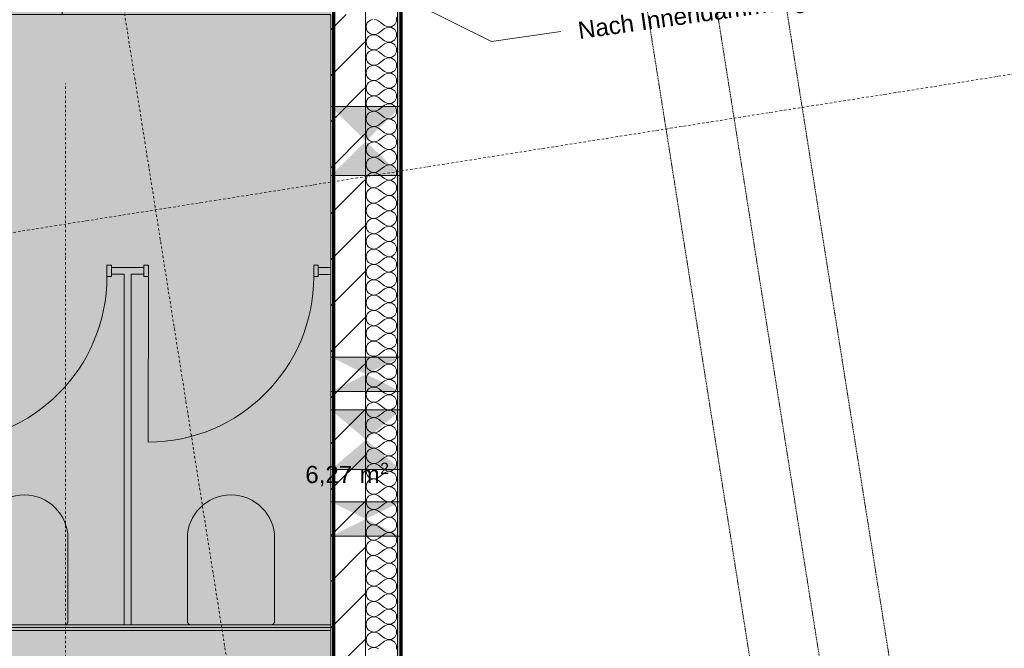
# Model space of a CAD drawing. Header units: millimetres. Extents: x 1523 to 73204, y -91281 to 10268.
# Tile 87 of 120: x 59106 to 63392, y -66304 to -63568. Entities that reach past the tile are written whole.
import ezdxf

# ---------------------------------------------------------------- set-up
doc = ezdxf.new("R2010")
doc.units = ezdxf.units.MM
for name, pattern in [('CAx_nichtHalbton', [20001.0584, 10000, -0.5292, 10000, -0.5292]), ('IMPORT-STRICHPUNKT _7_', [20, 10, -5, 0, -5]), ('IMPORT-VERDECKT _8_', [7.5, 5, -2.5])]:
    doc.linetypes.add(name, pattern=pattern)
for name, color, linetype, lineweight, true_color in [('00 A--Anmerkungen Ablauf', 7, 'Continuous', 13, 0x656565), ('50 A--Sanitäreinrichtung', 7, 'Continuous', 13, 0x656565), ('80 A--Raum', 7, 'Continuous', 13, 0x656565), ('90 A--Achsraster _1_50_', 7, 'IMPORT-STRICHPUNKT _7_', 13, 0x656565), ('Neubau_10 A--Wand innen _ Ausbau', 7, 'Continuous', 13, 0x656565), ('Neubau_10 A--Wand innen _ Installationswand', 7, 'Continuous', 13, 0x656565), ('Neubau_10 VSI--Wärmeschutz _veritkal_', 7, 'Continuous', 13, 0x656565), ('Neubau_20 A--Gründungsbelag', 7, 'Continuous', 13, 0x656565), ('Neubau_30 A--Träger _ Dachkonstruktion', 7, 'IMPORT-VERDECKT _8_', 13, 0x656565), ('Neubau_50 A--Sanitäreinrichtung _ Trennwand', 7, 'Continuous', 13, 0x656565), ('Neubau_80 A--Raum', 7, 'Continuous', 13, 0x656565), ('Xref_706_5_--_ÜP_-1_000_16_Übersichtsplan UG_IFC 2025_01_13_dwg', 7, 'Continuous', 13, 0x767676), ('XX', 7, 'Continuous', 18, 0x804040)]:
    doc.layers.add(name, color=color, linetype=linetype, lineweight=lineweight, true_color=true_color)
doc.styles.add('Arial', font='arial.ttf', dxfattribs={"height": 75})
doc.styles.add('Arial_1', font='arial.ttf', dxfattribs={"height": 49.5})

# ---------------------------------------------------------------- blocks, each defined once
blk = doc.blocks.new('Xref_706_5_--_ÜP_-1_000_11_Übersichtsplan UG_IFC 2024_09_30_dwg__X5-41959568-SuD_-1UG gesamt Plot  - Blatt 7')
at = {"layer": 'Neubau_10 VSI--Wärmeschutz _veritkal_', "color": 9, "true_color": 0xcbcbcb, "flags": 128}
for points in [[(55963.2, -72582), (55966.7, -72590.5), (55967.8, -72599.7), (55966.4, -72608.8), (55962.5, -72617.1), (55956.5, -72624), (55948.8, -72629.1), (55940, -72631.9), (55930.8, -72632.1), (55921.9, -72629.8), (55913.9, -72625.2), (55907.6, -72618.6), (55903.2, -72610.5), (55901.3, -72601.5)], [(55901.8, -72592.3), (55904.9, -72583.7), (55910.2, -72576.2), (55933, -72551.9), (55940.9, -72537.7), (55941.2, -72521.4), (55933.7, -72507), (55920.3, -72497.8), (55904.2, -72496)], [(56029.5, -72589.4), (56033, -72597.9), (56034.1, -72607), (56032.6, -72616.1), (56028.7, -72624.4), (56022.7, -72631.4), (56015, -72636.5), (56006.3, -72639.2), (55997.1, -72639.5), (55988.2, -72637.2), (55980.2, -72632.6), (55973.8, -72626), (55969.5, -72617.9), (55967.5, -72608.9), (55968.1, -72599.7), (55971.1, -72591), (55976.5, -72583.5), (55999.3, -72559.2), (56007.2, -72545), (56007.4, -72528.8), (56000, -72514.4), (55986.6, -72505.2), (55970.5, -72503.4), (55955.4, -72509.4), (55945, -72521.9), (55941.7, -72537.8), (55946.3, -72553.3), (55963.2, -72582)], [(56095.7, -72596.8), (56099.3, -72605.2), (56100.3, -72614.4), (56098.9, -72623.5), (56095, -72631.8), (56089, -72638.8), (56081.3, -72643.8), (56072.5, -72646.6), (56063.3, -72646.8), (56054.4, -72644.6), (56046.5, -72639.9), (56040.1, -72633.3), (56035.7, -72625.2), (56033.8, -72616.2), (56034.3, -72607.1), (56037.4, -72598.4), (56042.7, -72590.9), (56065.5, -72566.6), (56073.4, -72552.4), (56073.7, -72536.1), (56066.2, -72521.7), (56052.9, -72512.5), (56036.7, -72510.7), (56021.7, -72516.8), (56011.2, -72529.2), (56007.9, -72545.1), (56012.5, -72560.7), (56029.5, -72589.4)], [(56162, -72604.1), (56165.5, -72612.6), (56166.6, -72621.7), (56165.1, -72630.8), (56161.3, -72639.1), (56155.2, -72646.1), (56147.6, -72651.2), (56138.8, -72653.9), (56129.6, -72654.2), (56120.7, -72651.9), (56112.7, -72647.3), (56106.3, -72640.7), (56102, -72632.6), (56100, -72623.6), (56100.6, -72614.4), (56103.7, -72605.7), (56109, -72598.2), (56131.8, -72573.9), (56139.7, -72559.7), (56139.9, -72543.5), (56132.5, -72529.1), (56119.1, -72519.9), (56103, -72518.1), (56087.9, -72524.1), (56077.5, -72536.6), (56074.2, -72552.5), (56078.8, -72568), (56095.7, -72596.8)], [(56228.2, -72611.5), (56231.8, -72619.9), (56232.9, -72629.1), (56231.4, -72638.2), (56227.5, -72646.5), (56221.5, -72653.5), (56213.8, -72658.5), (56205, -72661.3), (56195.9, -72661.5), (56186.9, -72659.3), (56179, -72654.6), (56172.6, -72648), (56168.3, -72639.9), (56166.3, -72630.9), (56166.9, -72621.8), (56169.9, -72613.1), (56175.2, -72605.6), (56198.1, -72581.3), (56205.9, -72567.1), (56206.2, -72550.9), (56198.8, -72536.4), (56185.4, -72527.2), (56169.2, -72525.4), (56154.2, -72531.5), (56143.8, -72543.9), (56140.4, -72559.8), (56145, -72575.4), (56162, -72604.1)], [(56294.5, -72618.8), (56298, -72627.3), (56299.1, -72636.4), (56297.7, -72645.5), (56293.8, -72653.9), (56287.8, -72660.8), (56280.1, -72665.9), (56271.3, -72668.6), (56262.1, -72668.9), (56253.2, -72666.6), (56245.2, -72662), (56238.9, -72655.4), (56234.5, -72647.3), (56232.6, -72638.3), (56233.1, -72629.1), (56236.2, -72620.4), (56241.5, -72612.9), (56264.3, -72588.6), (56272.2, -72574.4), (56272.5, -72558.2), (56265, -72543.8), (56251.6, -72534.6), (56235.5, -72532.8), (56220.4, -72538.8), (56210, -72551.3), (56206.7, -72567.2), (56211.3, -72582.7), (56228.2, -72611.5)], [(56360.8, -72626.2), (56364.3, -72634.7), (56365.4, -72643.8), (56363.9, -72652.9), (56360, -72661.2), (56354, -72668.2), (56346.3, -72673.2), (56337.6, -72676), (56328.4, -72676.2), (56319.5, -72674), (56311.5, -72669.3), (56305.1, -72662.7), (56300.8, -72654.6), (56298.8, -72645.6), (56299.4, -72636.5), (56302.4, -72627.8), (56307.8, -72620.3), (56330.6, -72596), (56338.5, -72581.8), (56338.7, -72565.6), (56331.3, -72551.1), (56317.9, -72541.9), (56301.8, -72540.1), (56286.7, -72546.2), (56276.3, -72558.6), (56273, -72574.5), (56277.6, -72590.1), (56294.5, -72618.8)], [(56493.3, -72640.9), (56496.8, -72649.4), (56497.9, -72658.5), (56496.4, -72667.6), (56492.6, -72675.9), (56486.5, -72682.9), (56478.9, -72687.9), (56470.1, -72690.7), (56460.9, -72690.9), (56452, -72688.7), (56444, -72684.1), (56437.6, -72677.4), (56433.3, -72669.3), (56431.3, -72660.3), (56431.9, -72651.2), (56435, -72642.5), (56440.3, -72635), (56463.1, -72610.7), (56471, -72596.5), (56471.2, -72580.3), (56463.8, -72565.8), (56450.4, -72556.6), (56434.3, -72554.8), (56419.2, -72560.9), (56408.8, -72573.3), (56405.5, -72589.2), (56410.1, -72604.8), (56427, -72633.5), (56430.6, -72642), (56431.6, -72651.1), (56430.2, -72660.2), (56426.3, -72668.6), (56420.3, -72675.5), (56412.6, -72680.6), (56403.8, -72683.3), (56394.6, -72683.6), (56385.7, -72681.3), (56377.8, -72676.7), (56371.4, -72670.1), (56367, -72662), (56365.1, -72653), (56365.6, -72643.8), (56368.7, -72635.1), (56374, -72627.6), (56396.8, -72603.3), (56404.7, -72589.1), (56405, -72572.9), (56397.5, -72558.5), (56384.2, -72549.3), (56368, -72547.5), (56353, -72553.5), (56342.5, -72566), (56339.2, -72581.9), (56343.8, -72597.5), (56360.8, -72626.2)], [(56625.8, -72655.6), (56629.3, -72664.1), (56630.4, -72673.2), (56629, -72682.3), (56625.1, -72690.6), (56619.1, -72697.6), (56611.4, -72702.6), (56602.6, -72705.4), (56593.4, -72705.6), (56584.5, -72703.4), (56576.5, -72698.8), (56570.2, -72692.1), (56565.8, -72684), (56563.9, -72675.1), (56564.4, -72665.9), (56567.5, -72657.2), (56572.8, -72649.7), (56595.6, -72625.4), (56603.5, -72611.2), (56603.8, -72595), (56596.3, -72580.5), (56582.9, -72571.3), (56566.8, -72569.5), (56551.7, -72575.6), (56541.3, -72588), (56538, -72603.9), (56542.6, -72619.5), (56559.5, -72648.2), (56563.1, -72656.7), (56564.2, -72665.8), (56562.7, -72674.9), (56558.8, -72683.3), (56552.8, -72690.2), (56545.1, -72695.3), (56536.3, -72698), (56527.2, -72698.3), (56518.2, -72696), (56510.3, -72691.4), (56503.9, -72684.8), (56499.6, -72676.7), (56497.6, -72667.7), (56498.2, -72658.5), (56501.2, -72649.8), (56506.5, -72642.3), (56529.4, -72618), (56537.2, -72603.9), (56537.5, -72587.6), (56530.1, -72573.2), (56516.7, -72564), (56500.5, -72562.2), (56485.5, -72568.2), (56475.1, -72580.7), (56471.7, -72596.6), (56476.3, -72612.2), (56493.3, -72640.9)], [(56692.1, -72662.9), (56695.6, -72671.4), (56696.7, -72680.5), (56695.2, -72689.6), (56691.3, -72698), (56685.3, -72704.9), (56677.6, -72710), (56668.9, -72712.7), (56659.7, -72713), (56650.8, -72710.7), (56642.8, -72706.1), (56636.4, -72699.5), (56632.1, -72691.4), (56630.1, -72682.4), (56630.7, -72673.2), (56633.7, -72664.6), (56639.1, -72657), (56661.9, -72632.7), (56669.8, -72618.6), (56670, -72602.3), (56662.6, -72587.9), (56649.2, -72578.7), (56633.1, -72576.9), (56618, -72582.9), (56607.6, -72595.4), (56604.3, -72611.3), (56608.9, -72626.9), (56625.8, -72655.6)], [(56758.3, -72670.3), (56761.9, -72678.8), (56762.9, -72687.9), (56761.5, -72697), (56757.6, -72705.3), (56751.6, -72712.3), (56743.9, -72717.3), (56735.1, -72720.1), (56725.9, -72720.3), (56717, -72718.1), (56709.1, -72713.5), (56702.7, -72706.8), (56698.3, -72698.7), (56696.4, -72689.8), (56696.9, -72680.6), (56700, -72671.9), (56705.3, -72664.4), (56728.1, -72640.1), (56736, -72625.9), (56736.3, -72609.7), (56728.8, -72595.2), (56715.5, -72586), (56699.3, -72584.2), (56684.3, -72590.3), (56673.8, -72602.7), (56670.5, -72618.6), (56675.1, -72634.2), (56692.1, -72662.9)], [(56824.6, -72677.6), (56828.1, -72686.1), (56829.2, -72695.3), (56827.7, -72704.3), (56823.9, -72712.7), (56817.8, -72719.6), (56810.2, -72724.7), (56801.4, -72727.4), (56792.2, -72727.7), (56783.3, -72725.4), (56775.3, -72720.8), (56768.9, -72714.2), (56764.6, -72706.1), (56762.6, -72697.1), (56763.2, -72687.9), (56766.3, -72679.3), (56771.6, -72671.7), (56794.4, -72647.4), (56802.3, -72633.3), (56802.5, -72617), (56795.1, -72602.6), (56781.7, -72593.4), (56765.6, -72591.6), (56750.5, -72597.6), (56740.1, -72610.1), (56736.8, -72626), (56741.4, -72641.6), (56758.3, -72670.3)], [(57023.4, -72699.7), (57026.9, -72708.2), (57028, -72717.3), (57026.5, -72726.4), (57022.6, -72734.7), (57016.6, -72741.7), (57008.9, -72746.7), (57000.2, -72749.5), (56991, -72749.8), (56982.1, -72747.5), (56974.1, -72742.9), (56967.7, -72736.3), (56963.4, -72728.2), (56961.4, -72719.2), (56962, -72710), (56965, -72701.3), (56970.4, -72693.8), (56993.2, -72669.5), (57001.1, -72655.3), (57001.3, -72639.1), (56993.9, -72624.7), (56980.5, -72615.4), (56964.4, -72613.7), (56949.3, -72619.7), (56938.9, -72632.2), (56935.6, -72648.1), (56940.2, -72663.6), (56957.1, -72692.3), (56960.6, -72700.8), (56961.7, -72710), (56960.3, -72719), (56956.4, -72727.4), (56950.4, -72734.3), (56942.7, -72739.4), (56933.9, -72742.1), (56924.7, -72742.4), (56915.8, -72740.1), (56907.8, -72735.5), (56901.5, -72728.9), (56897.1, -72720.8), (56895.2, -72711.8), (56895.7, -72702.6), (56898.8, -72694), (56904.1, -72686.5), (56926.9, -72662.2), (56934.8, -72648), (56935.1, -72631.7), (56927.6, -72617.3), (56914.2, -72608.1), (56898.1, -72606.3), (56883, -72612.4), (56872.6, -72624.8), (56869.3, -72640.7), (56873.9, -72656.3), (56890.8, -72685), (56894.4, -72693.5), (56895.5, -72702.6), (56894, -72711.7), (56890.1, -72720), (56884.1, -72727), (56876.4, -72732), (56867.6, -72734.8), (56858.5, -72735), (56849.5, -72732.8), (56841.6, -72728.2), (56835.2, -72721.6), (56830.9, -72713.4), (56828.9, -72704.5), (56829.5, -72695.3), (56832.5, -72686.6), (56837.8, -72679.1), (56860.7, -72654.8), (56868.5, -72640.6), (56868.8, -72624.4), (56861.4, -72609.9), (56848, -72600.7), (56831.8, -72599), (56816.8, -72605), (56806.4, -72617.4), (56803, -72633.3), (56807.6, -72648.9), (56824.6, -72677.6)], [(57089.6, -72707), (57093.2, -72715.5), (57094.2, -72724.7), (57092.8, -72733.7), (57088.9, -72742.1), (57082.9, -72749), (57075.2, -72754.1), (57066.4, -72756.8), (57057.2, -72757.1), (57048.3, -72754.8), (57040.4, -72750.2), (57034, -72743.6), (57029.6, -72735.5), (57027.7, -72726.5), (57028.2, -72717.3), (57031.3, -72708.7), (57036.6, -72701.2), (57059.4, -72676.9), (57067.3, -72662.7), (57067.6, -72646.4), (57060.1, -72632), (57046.8, -72622.8), (57030.6, -72621), (57015.6, -72627.1), (57005.1, -72639.5), (57001.8, -72655.4), (57006.4, -72671), (57023.4, -72699.7)], [(57155.9, -72714.4), (57159.4, -72722.9), (57160.5, -72732), (57159, -72741.1), (57155.2, -72749.4), (57149.1, -72756.4), (57141.5, -72761.4), (57132.7, -72764.2), (57123.5, -72764.5), (57114.6, -72762.2), (57106.6, -72757.6), (57100.2, -72751), (57095.9, -72742.9), (57093.9, -72733.9), (57094.5, -72724.7), (57097.6, -72716), (57102.9, -72708.5), (57125.7, -72684.2), (57133.6, -72670), (57133.8, -72653.8), (57126.4, -72639.4), (57113, -72630.2), (57096.9, -72628.4), (57081.8, -72634.4), (57071.4, -72646.9), (57068.1, -72662.8), (57072.7, -72678.3), (57089.6, -72707)], [(57222.1, -72721.7), (57225.7, -72730.2), (57226.8, -72739.4), (57225.3, -72748.4), (57221.4, -72756.8), (57215.4, -72763.7), (57207.7, -72768.8), (57198.9, -72771.6), (57189.8, -72771.8), (57180.8, -72769.5), (57172.9, -72764.9), (57166.5, -72758.3), (57162.2, -72750.2), (57160.2, -72741.2), (57160.8, -72732), (57163.8, -72723.4), (57169.1, -72715.9), (57192, -72691.6), (57199.8, -72677.4), (57200.1, -72661.1), (57192.7, -72646.7), (57179.3, -72637.5), (57163.1, -72635.7), (57148.1, -72641.8), (57137.7, -72654.2), (57134.3, -72670.1), (57138.9, -72685.7), (57155.9, -72714.4)], [(57222.1, -72721.7), (57205.2, -72693), (57200.6, -72677.5), (57203.9, -72661.6), (57214.3, -72649.1), (57229.4, -72643.1), (57245.5, -72644.9), (57258.9, -72654.1), (57266.4, -72668.5), (57266.1, -72684.7), (57258.2, -72698.9), (57235.4, -72723.2), (57230.1, -72730.7), (57227, -72739.4), (57226.5, -72748.6), (57228.4, -72757.6), (57232.8, -72765.7), (57239.1, -72772.3), (57247.1, -72776.9), (57256, -72779.2), (57265.2, -72778.9), (57274, -72776.1), (57281.7, -72771.1), (57287.7, -72764.1), (57291.6, -72755.8), (57293, -72746.7), (57291.9, -72737.6), (57288.4, -72729.1)], [(57288.4, -72729.1), (57271.5, -72700.4), (57266.9, -72684.8), (57270.2, -72668.9), (57280.6, -72656.5), (57295.7, -72650.4), (57311.8, -72652.2), (57325.2, -72661.4), (57332.6, -72675.8), (57332.4, -72692.1), (57324.5, -72706.3), (57301.7, -72730.6), (57296.3, -72738.1), (57293.3, -72746.7), (57292.7, -72755.9), (57294.7, -72764.9), (57299, -72773), (57305.4, -72779.6), (57313.4, -72784.2), (57322.3, -72786.5), (57331.5, -72786.3), (57340.2, -72783.5), (57347.9, -72778.4), (57353.9, -72771.5), (57357.8, -72763.2), (57359.3, -72754.1), (57358.2, -72744.9), (57354.7, -72736.4)], [(57420.9, -72743.8), (57424.5, -72752.3), (57425.5, -72761.4), (57424.1, -72770.5), (57420.2, -72778.8), (57414.2, -72785.8), (57406.5, -72790.9), (57397.7, -72793.6), (57388.5, -72793.9), (57379.6, -72791.6), (57371.7, -72787), (57365.3, -72780.4), (57360.9, -72772.3), (57359, -72763.3), (57359.5, -72754.1), (57362.6, -72745.4), (57367.9, -72737.9), (57390.7, -72713.6), (57398.6, -72699.4), (57398.9, -72683.2), (57391.4, -72668.8), (57378.1, -72659.6), (57361.9, -72657.8), (57346.9, -72663.8), (57336.4, -72676.3), (57333.1, -72692.2), (57337.7, -72707.7), (57354.7, -72736.4)], [(57487.2, -72751.2), (57490.7, -72759.6), (57491.8, -72768.8), (57490.3, -72777.9), (57486.5, -72786.2), (57480.4, -72793.2), (57472.8, -72798.2), (57464, -72801), (57454.8, -72801.2), (57445.9, -72799), (57437.9, -72794.3), (57431.5, -72787.7), (57427.2, -72779.6), (57425.2, -72770.6), (57425.8, -72761.5), (57428.9, -72752.8), (57434.2, -72745.3), (57457, -72721), (57464.9, -72706.8), (57465.1, -72690.6), (57457.7, -72676.1), (57444.3, -72666.9), (57428.2, -72665.1), (57413.1, -72671.2), (57402.7, -72683.6), (57399.4, -72699.5), (57404, -72715.1), (57420.9, -72743.8)], [(57553.4, -72758.5), (57557, -72767), (57558.1, -72776.1), (57556.6, -72785.2), (57552.7, -72793.5), (57546.7, -72800.5), (57539, -72805.6), (57530.2, -72808.3), (57521.1, -72808.6), (57512.1, -72806.3), (57504.2, -72801.7), (57497.8, -72795.1), (57493.5, -72787), (57491.5, -72778), (57492.1, -72768.8), (57495.1, -72760.1), (57500.4, -72752.6), (57523.3, -72728.3), (57531.1, -72714.1), (57531.4, -72697.9), (57524, -72683.5), (57510.6, -72674.3), (57494.4, -72672.5), (57479.4, -72678.5), (57469, -72691), (57465.6, -72706.9), (57470.2, -72722.4), (57487.2, -72751.2)], [(57619.7, -72765.9), (57623.2, -72774.3), (57624.3, -72783.5), (57622.9, -72792.6), (57619, -72800.9), (57613, -72807.9), (57605.3, -72812.9), (57596.5, -72815.7), (57587.3, -72815.9), (57578.4, -72813.7), (57570.4, -72809), (57564.1, -72802.4), (57559.7, -72794.3), (57557.8, -72785.3), (57558.3, -72776.2), (57561.4, -72767.5), (57566.7, -72760), (57589.5, -72735.7), (57597.4, -72721.5), (57597.7, -72705.3), (57590.2, -72690.8), (57576.8, -72681.6), (57560.7, -72679.8), (57545.6, -72685.9), (57535.2, -72698.3), (57531.9, -72714.2), (57536.5, -72729.8), (57553.4, -72758.5)], [(57752.2, -72780.6), (57755.8, -72789.1), (57756.8, -72798.2), (57755.4, -72807.3), (57751.5, -72815.6), (57745.5, -72822.6), (57737.8, -72827.6), (57729, -72830.4), (57719.8, -72830.6), (57710.9, -72828.4), (57703, -72823.7), (57696.6, -72817.1), (57692.2, -72809), (57690.3, -72800), (57690.8, -72790.9), (57693.9, -72782.2), (57699.2, -72774.7), (57722, -72750.4), (57729.9, -72736.2), (57730.2, -72720), (57722.7, -72705.5), (57709.4, -72696.3), (57693.2, -72694.5), (57678.2, -72700.6), (57667.7, -72713), (57664.4, -72728.9), (57669, -72744.5), (57686, -72773.2), (57689.5, -72781.7), (57690.6, -72790.8), (57689.1, -72799.9), (57685.2, -72808.3), (57679.2, -72815.2), (57671.5, -72820.3), (57662.8, -72823), (57653.6, -72823.3), (57644.7, -72821), (57636.7, -72816.4), (57630.3, -72809.8), (57626, -72801.7), (57624, -72792.7), (57624.6, -72783.5), (57627.6, -72774.8), (57633, -72767.3), (57655.8, -72743), (57663.7, -72728.8), (57663.9, -72712.6), (57656.5, -72698.2), (57643.1, -72689), (57627, -72687.2), (57611.9, -72693.2), (57601.5, -72705.7), (57598.2, -72721.6), (57602.8, -72737.1), (57619.7, -72765.9)], [(57884.7, -72795.3), (57888.3, -72803.8), (57889.4, -72812.9), (57887.9, -72822), (57884, -72830.3), (57878, -72837.3), (57870.3, -72842.3), (57861.5, -72845.1), (57852.4, -72845.3), (57843.4, -72843.1), (57835.5, -72838.5), (57829.1, -72831.8), (57824.8, -72823.7), (57822.8, -72814.7), (57823.4, -72805.6), (57826.4, -72796.9), (57831.7, -72789.4), (57854.6, -72765.1), (57862.4, -72750.9), (57862.7, -72734.7), (57855.3, -72720.2), (57841.9, -72711), (57825.7, -72709.2), (57810.7, -72715.3), (57800.3, -72727.7), (57796.9, -72743.6), (57801.5, -72759.2), (57818.5, -72787.9), (57822, -72796.4), (57823.1, -72805.5), (57821.6, -72814.6), (57817.8, -72823), (57811.7, -72829.9), (57804.1, -72835), (57795.3, -72837.7), (57786.1, -72838), (57777.2, -72835.7), (57769.2, -72831.1), (57762.8, -72824.5), (57758.5, -72816.4), (57756.5, -72807.4), (57757.1, -72798.2), (57760.2, -72789.5), (57765.5, -72782), (57788.3, -72757.7), (57796.2, -72743.5), (57796.4, -72727.3), (57789, -72712.9), (57775.6, -72703.7), (57759.5, -72701.9), (57744.4, -72707.9), (57734, -72720.4), (57730.7, -72736.3), (57735.3, -72751.9), (57752.2, -72780.6)], [(57951, -72802.6), (57954.5, -72811.1), (57955.6, -72820.2), (57954.2, -72829.3), (57950.3, -72837.7), (57944.3, -72844.6), (57936.6, -72849.7), (57927.8, -72852.4), (57918.6, -72852.7), (57909.7, -72850.4), (57901.7, -72845.8), (57895.4, -72839.2), (57891, -72831.1), (57889.1, -72822.1), (57889.6, -72812.9), (57892.7, -72804.2), (57898, -72796.7), (57920.8, -72772.4), (57928.7, -72758.3), (57929, -72742), (57921.5, -72727.6), (57908.1, -72718.4), (57892, -72716.6), (57876.9, -72722.6), (57866.5, -72735.1), (57863.2, -72751), (57867.8, -72766.6), (57884.7, -72795.3)], [(58083.5, -72817.3), (58087.1, -72825.8), (58088.1, -72834.9), (58086.7, -72844), (58082.8, -72852.4), (58076.8, -72859.3), (58069.1, -72864.4), (58060.3, -72867.1), (58051.1, -72867.4), (58042.2, -72865.1), (58034.3, -72860.5), (58027.9, -72853.9), (58023.5, -72845.8), (58021.6, -72836.8), (58022.1, -72827.6), (58025.2, -72819), (58030.5, -72811.4), (58053.3, -72787.1), (58061.2, -72773), (58061.5, -72756.7), (58054, -72742.3), (58040.7, -72733.1), (58024.5, -72731.3), (58009.5, -72737.3), (57999, -72749.8), (57995.7, -72765.7), (58000.3, -72781.3), (58017.3, -72810), (58020.8, -72818.5), (58021.9, -72827.6), (58020.4, -72836.7), (58016.5, -72845), (58010.5, -72852), (58002.8, -72857), (57994.1, -72859.8), (57984.9, -72860), (57976, -72857.8), (57968, -72853.2), (57961.6, -72846.5), (57957.3, -72838.4), (57955.3, -72829.5), (57955.9, -72820.3), (57958.9, -72811.6), (57964.3, -72804.1), (57987.1, -72779.8), (57995, -72765.6), (57995.2, -72749.4), (57987.8, -72734.9), (57974.4, -72725.7), (57958.3, -72723.9), (57943.2, -72730), (57932.8, -72742.4), (57929.5, -72758.3), (57934.1, -72773.9), (57951, -72802.6)], [(58216, -72832), (58219.6, -72840.5), (58220.7, -72849.7), (58219.2, -72858.7), (58215.3, -72867.1), (58209.3, -72874), (58201.6, -72879.1), (58192.8, -72881.8), (58183.7, -72882.1), (58174.7, -72879.8), (58166.8, -72875.2), (58160.4, -72868.6), (58156.1, -72860.5), (58154.1, -72851.5), (58154.7, -72842.3), (58157.7, -72833.7), (58163, -72826.1), (58185.9, -72801.9), (58193.7, -72787.7), (58194, -72771.4), (58186.6, -72757), (58173.2, -72747.8), (58157, -72746), (58142, -72752), (58131.6, -72764.5), (58128.2, -72780.4), (58132.8, -72796), (58149.8, -72824.7), (58153.3, -72833.2), (58154.4, -72842.3), (58152.9, -72851.4), (58149.1, -72859.7), (58143, -72866.7), (58135.4, -72871.7), (58126.6, -72874.5), (58117.4, -72874.7), (58108.5, -72872.5), (58100.5, -72867.9), (58094.1, -72861.3), (58089.8, -72853.1), (58087.8, -72844.2), (58088.4, -72835), (58091.5, -72826.3), (58096.8, -72818.8), (58119.6, -72794.5), (58127.5, -72780.3), (58127.7, -72764.1), (58120.3, -72749.6), (58106.9, -72740.4), (58090.8, -72738.7), (58075.7, -72744.7), (58065.3, -72757.1), (58062, -72773), (58066.6, -72788.6), (58083.5, -72817.3)], [(58282.3, -72839.4), (58285.8, -72847.9), (58286.9, -72857), (58285.5, -72866.1), (58281.6, -72874.4), (58275.6, -72881.4), (58267.9, -72886.4), (58259.1, -72889.2), (58249.9, -72889.4), (58241, -72887.2), (58233, -72882.6), (58226.7, -72876), (58222.3, -72867.8), (58220.4, -72858.9), (58220.9, -72849.7), (58224, -72841), (58229.3, -72833.5), (58252.1, -72809.2), (58260, -72795), (58260.3, -72778.8), (58252.8, -72764.3), (58239.4, -72755.1), (58223.3, -72753.4), (58208.2, -72759.4), (58197.8, -72771.9), (58194.5, -72787.7), (58199.1, -72803.3), (58216, -72832)], [(58348.6, -72846.7), (58352.1, -72855.2), (58353.2, -72864.4), (58351.7, -72873.4), (58347.8, -72881.8), (58341.8, -72888.7), (58334.1, -72893.8), (58325.4, -72896.5), (58316.2, -72896.8), (58307.3, -72894.5), (58299.3, -72889.9), (58292.9, -72883.3), (58288.6, -72875.2), (58286.6, -72866.2), (58287.2, -72857), (58290.2, -72848.4), (58295.6, -72840.9), (58318.4, -72816.6), (58326.3, -72802.4), (58326.5, -72786.1), (58319.1, -72771.7), (58305.7, -72762.5), (58289.6, -72760.7), (58274.5, -72766.8), (58264.1, -72779.2), (58260.8, -72795.1), (58265.4, -72810.7), (58282.3, -72839.4)], [(58414.8, -72854.1), (58418.4, -72862.6), (58419.4, -72871.7), (58418, -72880.8), (58414.1, -72889.1), (58408.1, -72896.1), (58400.4, -72901.1), (58391.6, -72903.9), (58382.4, -72904.2), (58373.5, -72901.9), (58365.6, -72897.3), (58359.2, -72890.7), (58354.8, -72882.6), (58352.9, -72873.6), (58353.4, -72864.4), (58356.5, -72855.7), (58361.8, -72848.2), (58384.6, -72823.9), (58392.5, -72809.7), (58392.8, -72793.5), (58385.3, -72779.1), (58372, -72769.9), (58355.8, -72768.1), (58340.8, -72774.1), (58330.3, -72786.6), (58327, -72802.5), (58331.6, -72818), (58348.6, -72846.7)], [(58613.6, -72876.1), (58617.1, -72884.6), (58618.2, -72893.8), (58616.8, -72902.8), (58612.9, -72911.2), (58606.9, -72918.1), (58599.2, -72923.2), (58590.4, -72926), (58581.2, -72926.2), (58572.3, -72923.9), (58564.3, -72919.3), (58558, -72912.7), (58553.6, -72904.6), (58551.7, -72895.6), (58552.2, -72886.4), (58555.3, -72877.8), (58560.6, -72870.3), (58583.4, -72846), (58591.3, -72831.8), (58591.6, -72815.5), (58584.1, -72801.1), (58570.7, -72791.9), (58554.6, -72790.1), (58539.5, -72796.2), (58529.1, -72808.6), (58525.8, -72824.5), (58530.4, -72840.1), (58547.3, -72868.8), (58550.9, -72877.3), (58552, -72886.4), (58550.5, -72895.5), (58546.6, -72903.8), (58540.6, -72910.8), (58532.9, -72915.8), (58524.1, -72918.6), (58515, -72918.9), (58506, -72916.6), (58498.1, -72912), (58491.7, -72905.4), (58487.4, -72897.3), (58485.4, -72888.3), (58486, -72879.1), (58489, -72870.4), (58494.3, -72862.9), (58517.2, -72838.6), (58525, -72824.4), (58525.3, -72808.2), (58517.9, -72793.8), (58504.5, -72784.6), (58488.3, -72782.8), (58473.3, -72788.8), (58462.9, -72801.3), (58459.5, -72817.2), (58464.1, -72832.7), (58481.1, -72861.4), (58484.6, -72869.9), (58485.7, -72879.1), (58484.2, -72888.1), (58480.4, -72896.5), (58474.3, -72903.4), (58466.7, -72908.5), (58457.9, -72911.3), (58448.7, -72911.5), (58439.8, -72909.2), (58431.8, -72904.6), (58425.4, -72898), (58421.1, -72889.9), (58419.1, -72880.9), (58419.7, -72871.7), (58422.8, -72863.1), (58428.1, -72855.6), (58450.9, -72831.3), (58458.8, -72817.1), (58459, -72800.8), (58451.6, -72786.4), (58438.2, -72777.2), (58422.1, -72775.4), (58407, -72781.5), (58396.6, -72793.9), (58393.3, -72809.8), (58397.9, -72825.4), (58414.8, -72854.1)], [(58624.2, -72920.1), (58619.9, -72912), (58617.9, -72903), (58618.5, -72893.8), (58621.5, -72885.1), (58626.9, -72877.6)], [(58637, -72799.3), (58620.9, -72797.5), (58605.8, -72803.5), (58595.4, -72816), (58592.1, -72831.9), (58596.7, -72847.4), (58613.6, -72876.1)]]:
    blk.add_lwpolyline(points, dxfattribs=at)
blk = doc.blocks.new('Xref_706_5_--_ÜP_-1_000_11_Übersichtsplan UG_IFC 2024_09_30_dwg_Tür Ol 1-Fl 27_12-41959848-SuD_-1UG gesamt Plot  - Blatt 7')
at = {"layer": 'Neubau_50 A--Sanitäreinrichtung _ Trennwand', "color": 9, "true_color": 0xcbcbcb}
blk.add_line((360, 10), (360, 730), dxfattribs=at)
at = {"layer": 'Neubau_50 A--Sanitäreinrichtung _ Trennwand', "color": 9, "true_color": 0xcbcbcb, "flags": 128}
for points in [[(-380, -40), (-360, -40), (-360, 10), (-380, 10)], [(-380, -30), (-380, 0)], [(380, -40), (360, -40), (360, 10), (380, 10)], [(380, -30), (380, 0)]]:
    blk.add_lwpolyline(points, close=True, dxfattribs=at)
at = {"layer": 'Neubau_50 A--Sanitäreinrichtung _ Trennwand', "color": 9, "true_color": 0xcbcbcb}
blk.add_arc((360, 10), 720, 90, 180, dxfattribs=at)
blk = doc.blocks.new('Xref_706_5_--_ÜP_-1_000_11_Übersichtsplan UG_IFC 2024_09_30_dwg__X329-41959900-SuD_-1UG gesamt Plot  - Blatt 7')
at = {"layer": 'Neubau_10 A--Wand innen _ Ausbau', "color": 9, "true_color": 0xcbcbcb}
for p, q in [((55926.5, -72785.9), (55915.4, -72772.1)), ((56125.3, -72808), (56114.2, -72794.2)), ((56324.1, -72830), (56313, -72816.2)), ((56523.4, -72852.1), (56512.4, -72838.3)), ((56722.2, -72874.2), (56711.2, -72860.4)), ((56921, -72896.3), (56910, -72882.5)), ((57119.8, -72918.3), (57108.7, -72904.5)), ((57318.6, -72940.4), (57307.5, -72926.6)), ((57518, -72962.5), (57506.9, -72948.7)), ((57716.7, -72984.6), (57705.7, -72970.8)), ((57915.5, -73006.6), (57904.5, -72992.8)), ((58114.3, -73028.7), (58103.3, -73014.9)), ((58313.1, -73050.7), (58302, -73036.9)), ((58512.5, -73072.9), (58501.4, -73059.1)), ((58711.2, -73094.9), (58700.2, -73081.1))]:
    blk.add_line(p, q, dxfattribs=at)
blk = doc.blocks.new('Xref_706_5_--_ÜP_-1_000_11_Übersichtsplan UG_IFC 2024_09_30_dwg__X330-41959901-SuD_-1UG gesamt Plot  - Blatt 7')
at = {"layer": 'Neubau_10 A--Wand innen _ Ausbau', "color": 9, "true_color": 0xcbcbcb}
for p, q in [((55915.4, -72772.1), (55904.4, -72758.3)), ((56114.2, -72794.2), (56103.2, -72780.4)), ((56313, -72816.2), (56302, -72802.4)), ((56512.4, -72838.3), (56501.4, -72824.5)), ((56711.2, -72860.4), (56700.1, -72846.6)), ((56910, -72882.5), (56898.9, -72868.7)), ((57108.7, -72904.5), (57097.7, -72890.7)), ((57307.5, -72926.6), (57296.5, -72912.8)), ((57506.9, -72948.7), (57495.9, -72934.9)), ((57705.7, -72970.8), (57694.6, -72957)), ((57904.5, -72992.8), (57893.4, -72979)), ((58103.3, -73014.9), (58092.2, -73001.1)), ((58302, -73036.9), (58291, -73023.1)), ((58501.4, -73059.1), (58490.4, -73045.3)), ((58700.2, -73081.1), (58689.2, -73067.3))]:
    blk.add_line(p, q, dxfattribs=at)
blk = doc.blocks.new('Xref_706_5_--_ÜP_-1_000_11_Übersichtsplan UG_IFC 2024_09_30_dwg__X331-41959902-SuD_-1UG gesamt Plot  - Blatt 7')
at = {"layer": 'Neubau_10 A--Wand innen _ Ausbau', "color": 9, "true_color": 0xcbcbcb}
for p, q in [((56003.8, -72656.1), (55992.7, -72642.3)), ((56202.6, -72678.2), (56191.5, -72664.4)), ((56401.9, -72700.3), (56390.9, -72686.5)), ((56600.7, -72722.4), (56589.7, -72708.6)), ((56799.5, -72744.4), (56788.5, -72730.6)), ((56998.3, -72766.5), (56987.2, -72752.7)), ((57197.1, -72788.6), (57186, -72774.8)), ((57396.5, -72810.7), (57385.4, -72796.9)), ((57595.2, -72832.7), (57584.2, -72818.9)), ((57794, -72854.8), (57783, -72841)), ((57992.8, -72876.8), (57981.8, -72863)), ((58191.6, -72898.9), (58180.5, -72885.1)), ((58391, -72921), (58379.9, -72907.2)), ((58589.8, -72943.1), (58578.7, -72929.3)), ((58787.8, -72964.3), (58777.5, -72951.3))]:
    blk.add_line(p, q, dxfattribs=at)
blk = doc.blocks.new('Xref_706_5_--_ÜP_-1_000_11_Übersichtsplan UG_IFC 2024_09_30_dwg__X332-41959903-SuD_-1UG gesamt Plot  - Blatt 7')
at = {"layer": 'Neubau_10 A--Wand innen _ Ausbau', "color": 9, "true_color": 0xcbcbcb}
for p, q in [((56014.8, -72669.9), (56003.8, -72656.1)), ((56213.6, -72692), (56202.6, -72678.2)), ((56413, -72714.1), (56401.9, -72700.3)), ((56611.8, -72736.2), (56600.7, -72722.4)), ((56810.6, -72758.2), (56799.5, -72744.4)), ((57009.3, -72780.3), (56998.3, -72766.5)), ((57208.1, -72802.4), (57197.1, -72788.6)), ((57407.5, -72824.5), (57396.5, -72810.7)), ((57606.3, -72846.5), (57595.2, -72832.7)), ((57805.1, -72868.6), (57794, -72854.8)), ((58003.8, -72890.7), (57992.8, -72876.8)), ((58202.6, -72912.7), (58191.6, -72898.9)), ((58402, -72934.8), (58391, -72921)), ((58600.8, -72956.9), (58589.8, -72943.1))]:
    blk.add_line(p, q, dxfattribs=at)
blk = doc.blocks.new('Xref_706_5_--_ÜP_-1_000_11_Übersichtsplan UG_IFC 2024_09_30_dwg__X333-41959904-SuD_-1UG gesamt Plot  - Blatt 7')
at = {"layer": 'Neubau_10 A--Wand innen _ Ausbau', "color": 9, "true_color": 0xcbcbcb}
for p, q in [((56103.2, -72780.4), (56014.8, -72669.9)), ((56302, -72802.4), (56213.6, -72692)), ((55904.4, -72758.3), (55867.8, -72712.6)), ((56501.4, -72824.5), (56413, -72714.1)), ((56700.1, -72846.6), (56611.8, -72736.2)), ((56898.9, -72868.7), (56810.6, -72758.2)), ((57097.7, -72890.7), (57009.3, -72780.3)), ((57296.5, -72912.8), (57208.1, -72802.4)), ((57495.9, -72934.9), (57407.5, -72824.5)), ((57694.6, -72957), (57606.3, -72846.5)), ((57893.4, -72979), (57805.1, -72868.6)), ((58092.2, -73001.1), (58003.8, -72890.7)), ((58291, -73023.1), (58202.6, -72912.7)), ((58490.4, -73045.3), (58402, -72934.8)), ((58689.2, -73067.3), (58600.8, -72956.9))]:
    blk.add_line(p, q, dxfattribs=at)
blk = doc.blocks.new('Xref_706_5_--_ÜP_-1_000_11_Übersichtsplan UG_IFC 2024_09_30_dwg_Stand WC 27-41960011-SuD_-1UG gesamt Plot  - Blatt 7')
at = {"layer": '50 A--Sanitäreinrichtung', "color": 9, "true_color": 0xcbcbcb}
blk.add_line((175, 0), (-175, 0), dxfattribs=at)
at = {"layer": '50 A--Sanitäreinrichtung', "color": 9, "true_color": 0xcbcbcb, "flags": 128}
for points in [[(-190, -15), (-190, -95), (-190, -375)], [(190, -375), (190, -95), (190, -15)]]:
    blk.add_lwpolyline(points, dxfattribs=at)
at = {"layer": '50 A--Sanitäreinrichtung', "color": 9, "true_color": 0xcbcbcb}
for centre, radius, start, end in [((-175, -15), 15, 90, 180), ((175, -15), 15, 360, 90), ((0, -375), 190, 180, 360)]:
    blk.add_arc(centre, radius, start, end, dxfattribs=at)
blk = doc.blocks.new('Xref_706_5_--_ÜP_-1_000_11_Übersichtsplan UG_IFC 2024_09_30_dwg_Standard-Rastermarker_3-41960556-SuD_-1UG gesamt Plot  - Blatt 7')
at = {"layer": '90 A--Achsraster _1_50_', "color": 9, "true_color": 0xcbcbcb}
blk.add_line((0, 0), (23500, 0), dxfattribs=at)
blk = doc.blocks.new('Xref_706_5_--_ÜP_-1_000_11_Übersichtsplan UG_IFC 2024_09_30_dwg_Standard-Rastermarker_32-41960586-SuD_-1UG gesamt Plot  - Blatt 7')
at = {"layer": '90 A--Achsraster _1_50_', "color": 9, "true_color": 0xcbcbcb}
blk.add_line((0, 0), (53500.2, 0), dxfattribs=at)
blk = doc.blocks.new('Xref_706_5_--_ÜP_-1_000_11_Übersichtsplan UG_IFC 2024_09_30_dwg_Du_ _m__B-U 012_1_13-41960456-SuD_-1UG gesamt Plot  - Blatt 7')
at = {"layer": 'Neubau_80 A--Raum', "attachment_point": 1, "rotation": 83.6681, "line_spacing_factor": 0.941778}
for s, insert, char_height, width, style in [('2', (54258.2, -75232.6), 49.5, 46.058, 'Arial_1'), (' m', (54259.1, -75351.7), 75, 138.65, 'Arial'), ('6,27', (54236.2, -75557.9), 75, 244.244, 'Arial')]:
    blk.add_mtext(s, dxfattribs=dict(at, insert=insert, char_height=char_height, width=width, style=style))
blk = doc.blocks.new('Xref_706_5_--_ÜP_-1_000_16_Übersichtsplan UG_IFC 2025_01_13_dwg-35469238-SuD_-1UG gesamt Plot  - Blatt 7')
at = {"layer": '80 A--Raum', "true_color": 0xededed}
h = blk.add_hatch(color=7, dxfattribs=at)
h.paths.add_polyline_path([(61847.8, -73728.5), (62068.4, -70283.8), (50086.1, -69516.5), (50884.6, -78065), (53632.7, -78241), (53963.7, -73071.6), (56757.9, -73250.5), (56593.1, -75825.2), (61692.6, -76151.8), (61739, -75427.3)])
h.paths.add_polyline_path([(53389.3, -75051.4), (53380.5, -75188.6), (53360.3, -75112.2), (53390.1, -75039)])
h.paths.add_polyline_path([(53360.3, -75112.2), (53330.6, -75185.5), (53340.2, -75035.8), (53346.9, -75061.2)])
h.paths.add_polyline_path([(53400.4, -73035.5), (53400.4, -73035.5), (53375.5, -73033.9)])
h.paths.add_polyline_path([(53392.5, -73160.3), (53390.9, -73185.2), (53370.7, -73108.8), (53400.4, -73035.5), (53398.8, -73060.5)])
h.paths.add_polyline_path([(53370.7, -73108.8), (53341, -73182), (53350.5, -73032.3)])
at = {"layer": 'Neubau_10 A--Wand innen _ Ausbau', "true_color": 0xededed}
for points in [[(59746.9, -69982.3), (59620.7, -69836.4), (59606, -69835.5), (59587.5, -70124.9)], [(59886.8, -70144.1), (59905.4, -69854.7), (59890.7, -69853.7), (59746.9, -69982.3)], [(60759.6, -70047.2), (60700.9, -69905.6), (60693.5, -69905.1), (60675, -70194.5)], [(60843.2, -69914.7), (60835.9, -69914.3), (60759.6, -70047.2), (60824.7, -70204.1)], [(61043.8, -70065.3), (60935.6, -69920.6), (60922.8, -69919.8), (60904.3, -70209.2)], [(61163.8, -70225.8), (61182.3, -69936.4), (61169.6, -69935.6), (61043.8, -70065.3), (61071.9, -70103)], [(61388.3, -70087.4), (61329.6, -69945.9), (61322.2, -69945.4), (61303.7, -70234.8)], [(61471.9, -69955), (61464.6, -69954.5), (61388.3, -70087.4), (61453.4, -70244.4)]]:
    blk.add_hatch(color=7, dxfattribs=at).paths.add_polyline_path(points)
at = {"layer": 'Neubau_10 VSI--Wärmeschutz _veritkal_', "true_color": 0xcbcbcb}
h = blk.add_hatch(dxfattribs=at)
h.set_pattern_fill('FP_9', color=9, style=0, pattern_type=2)
h.set_pattern_definition([(86.336, (0, 0), (-86.42598, 5.53439), [0, -50]), (86.336, (-41.615, 27.72), (-86.42598, 5.53439), [0, -50])])
h.paths.add_polyline_path([(62131.3, -69982.2), (57031.8, -69655.6), (57030.8, -69670.6), (62130.4, -69997.1)])
at = {"layer": '00 A--Anmerkungen Ablauf', "color": 9, "true_color": 0xcbcbcb, "flags": 128}
blk.add_lwpolyline([(59158, -69740.6), (59348.7, -69409.5), (59325.6, -69105)], dxfattribs=at)
at = {"layer": '90 A--Achsraster _1_50_', "color": 9, "true_color": 0xcbcbcb}
blk.add_line((65360.4, -70413.5), (42699.7, -72530.1), dxfattribs=at)
at = {"layer": 'Neubau_10 A--Wand innen _ Ausbau', "color": 9, "true_color": 0xcbcbcb, "flags": 128}
for points in [[(54377.3, -69641), (56872.2, -69800.7), (57021.9, -69810.3), (59197.4, -69949.6), (62121.4, -70136.9), (62120.6, -70149.3), (62119.8, -70161.8), (62113.4, -70261.6), (62112.6, -70274.1), (62111.8, -70286.5), (61453.4, -70244.4), (61454.2, -70231.9), (61455, -70219.4), (61461.4, -70119.6), (61462.2, -70107.2), (61463, -70094.7), (61471.9, -69955), (61472.9, -69940)], [(59606.9, -69820.5), (59606, -69835.5), (59597, -69975.2), (59596.2, -69987.7), (59595.4, -70000.2), (59589.1, -70100), (59588.3, -70112.4), (59587.5, -70124.9), (59886.8, -70144.1)], [(60675, -70194.5), (59886.8, -70144.1), (59887.6, -70131.6), (59888.4, -70119.1), (59894.8, -70019.3), (59895.6, -70006.9), (59896.4, -69994.4), (59905.4, -69854.7), (59906.3, -69839.7)], [(60694.5, -69890.2), (60693.5, -69905.1), (60684.6, -70044.9), (60683.8, -70057.3), (60683, -70069.8), (60676.6, -70169.6), (60675.8, -70182.1), (60675, -70194.5), (60824.7, -70204.1), (60904.3, -70209.2)], [(60824.7, -70204.1), (60825.5, -70191.7), (60826.3, -70179.2), (60832.7, -70079.4), (60833.5, -70066.9), (60834.3, -70054.4), (60843.2, -69914.7), (60844.2, -69899.8)], [(60923.8, -69904.9), (60922.8, -69919.8), (60913.9, -70059.5), (60913.1, -70072), (60912.3, -70084.5), (60905.9, -70184.3), (60905.1, -70196.8), (60904.3, -70209.2), (61163.8, -70225.8)], [(61303.7, -70234.8), (61163.8, -70225.8), (61164.6, -70213.4), (61165.4, -70200.9), (61171.8, -70101.1), (61172.6, -70088.6), (61173.4, -70076.2), (61182.3, -69936.4), (61183.3, -69921.5)], [(61323.2, -69930.4), (61322.2, -69945.4), (61313.3, -70085.1), (61312.5, -70097.6), (61311.7, -70110.1), (61305.3, -70209.9), (61304.5, -70222.3), (61303.7, -70234.8), (61453.4, -70244.4)], [(58963.4, -71257.7), (58975.8, -71258.5), (58988.3, -71259.3), (59088.1, -71265.7), (59100.6, -71266.5), (59113, -71267.3), (59129, -71017.8), (59187.8, -70099.3), (59587.5, -70124.9)]]:
    blk.add_lwpolyline(points, dxfattribs=at)
at = {"layer": 'Neubau_10 A--Wand innen _ Installationswand', "color": 9, "true_color": 0xcbcbcb}
for p, q in [((61849.9, -70269.8), (61629.4, -73712.7)), ((61862.4, -70270.6), (61641.9, -73713.5))]:
    blk.add_line(p, q, dxfattribs=at)
at = {"layer": 'Neubau_10 A--Wand innen _ Installationswand', "color": 9, "true_color": 0xcbcbcb, "flags": 128}
blk.add_lwpolyline([(62111.8, -70286.5), (61962.1, -70277), (61862.4, -70270.6), (61849.9, -70269.8), (61837.4, -70269), (61616.9, -73711.9), (61629.4, -73712.7), (61641.9, -73713.5), (61741.7, -73719.9), (61891.4, -73729.5)], close=True, dxfattribs=at)
at = {"layer": 'Neubau_10 VSI--Wärmeschutz _veritkal_', "color": 9, "true_color": 0xcbcbcb}
blk.add_line((57021.9, -69810.3), (62121.4, -70136.9), dxfattribs=at)
at = {"layer": 'Neubau_10 VSI--Wärmeschutz _veritkal_', "color": 9, "true_color": 0xcbcbcb, "flags": 128}
for points in [[(59606.9, -69820.5), (56073.5, -69594.3), (55794, -69576.4)], [(57030.8, -69670.6), (62130.4, -69997.1), (62131.3, -69982.2), (61472.9, -69940), (61323.2, -69930.4), (61183.3, -69921.5), (60923.8, -69904.9)], [(60694.5, -69890.2), (59906.3, -69839.7), (59606.9, -69820.5)], [(60923.8, -69904.9), (60844.2, -69899.8), (60694.5, -69890.2)]]:
    blk.add_lwpolyline(points, dxfattribs=at)
at = {"layer": 'Neubau_20 A--Gründungsbelag', "color": 9, "true_color": 0xcbcbcb, "flags": 128}
blk.add_lwpolyline([(50115.2, -69368.1), (62121.4, -70136.9), (62715.4, -60860.9), (49239.9, -59998)], close=True, dxfattribs=at)
blk.add_lwpolyline([(61626.5, -73562.2), (61837.4, -70269), (59187.8, -70099.3), (59052.4, -72215)], dxfattribs=at)
at = {"layer": 'Neubau_30 A--Träger _ Dachkonstruktion', "color": 9, "true_color": 0xcbcbcb}
blk.add_line((42864.7, -69953.6), (62605, -68109.7), dxfattribs=at)
at = {"layer": 'Neubau_30 A--Träger _ Dachkonstruktion', "color": 9, "true_color": 0xcbcbcb, "flags": 128}
blk.add_lwpolyline([(54028.5, -69212.1), (62632.9, -68408.4), (62577.1, -67811), (53972.7, -68614.7), (53922.9, -68619.4), (53978.7, -69216.8), (48792.7, -69701.2)], dxfattribs=at)
at = {"layer": 'Neubau_50 A--Sanitäreinrichtung _ Trennwand', "color": 9, "true_color": 0xcbcbcb, "flags": 128}
for points in [[(60282.2, -70224.4), (60285.7, -70169.7), (60315.7, -70171.6), (60312.2, -70226.3), (60282.2, -70224.4)], [(60224.6, -71122.5), (60233.5, -70982.8), (60263.5, -70984.7), (60260, -71039.8), (61781.8, -71137.2), (61779.9, -71167.1), (60258, -71069.7), (60254.5, -71124.4), (60224.6, -71122.5)]]:
    blk.add_lwpolyline(points, dxfattribs=at)
for name, p, rotation in [('Xref_706_5_--_ÜP_-1_000_11_Übersichtsplan UG_IFC 2024_09_30_dwg_Standard-Rastermarker_32-41960586-SuD_-1UG gesamt Plot  - Blatt 7', (63933.3, -113165.7), 95.33628353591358), ('Xref_706_5_--_ÜP_-1_000_11_Übersichtsplan UG_IFC 2024_09_30_dwg__X5-41959568-SuD_-1UG gesamt Plot  - Blatt 7', (0, 0), 2.668141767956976), ('Xref_706_5_--_ÜP_-1_000_11_Übersichtsplan UG_IFC 2024_09_30_dwg__X331-41959902-SuD_-1UG gesamt Plot  - Blatt 7', (0, 0), 2.668141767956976), ('Xref_706_5_--_ÜP_-1_000_11_Übersichtsplan UG_IFC 2024_09_30_dwg__X333-41959904-SuD_-1UG gesamt Plot  - Blatt 7', (0, 0), 2.668141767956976), ('Xref_706_5_--_ÜP_-1_000_11_Übersichtsplan UG_IFC 2024_09_30_dwg__X332-41959903-SuD_-1UG gesamt Plot  - Blatt 7', (0, 0), 2.668141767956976), ('Xref_706_5_--_ÜP_-1_000_11_Übersichtsplan UG_IFC 2024_09_30_dwg__X330-41959901-SuD_-1UG gesamt Plot  - Blatt 7', (0, 0), 2.668141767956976), ('Xref_706_5_--_ÜP_-1_000_11_Übersichtsplan UG_IFC 2024_09_30_dwg__X329-41959900-SuD_-1UG gesamt Plot  - Blatt 7', (0, 0), 2.668141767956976), ('Xref_706_5_--_ÜP_-1_000_11_Übersichtsplan UG_IFC 2024_09_30_dwg_Du_ _m__B-U 012_1_13-41960456-SuD_-1UG gesamt Plot  - Blatt 7', (3445.8, 2615.2), 2.668141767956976), ('Xref_706_5_--_ÜP_-1_000_11_Übersichtsplan UG_IFC 2024_09_30_dwg_Tür Ol 1-Fl 27_12-41959848-SuD_-1UG gesamt Plot  - Blatt 7', (60287.8, -70605.5), 266.3281360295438), ('Xref_706_5_--_ÜP_-1_000_11_Übersichtsplan UG_IFC 2024_09_30_dwg_Stand WC 27-41960011-SuD_-1UG gesamt Plot  - Blatt 7', (61809.6, -70703.1), 266.3362835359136), ('Xref_706_5_--_ÜP_-1_000_11_Übersichtsplan UG_IFC 2024_09_30_dwg_Standard-Rastermarker_3-41960556-SuD_-1UG gesamt Plot  - Blatt 7', (82865.4, -72772.8), 176.3362835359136), ('Xref_706_5_--_ÜP_-1_000_11_Übersichtsplan UG_IFC 2024_09_30_dwg_Tür Ol 1-Fl 27_12-41959848-SuD_-1UG gesamt Plot  - Blatt 7', (60230.2, -71503.7), 266.3281360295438), ('Xref_706_5_--_ÜP_-1_000_11_Übersichtsplan UG_IFC 2024_09_30_dwg_Stand WC 27-41960011-SuD_-1UG gesamt Plot  - Blatt 7', (61752.1, -71601.2), 266.3362835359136)]:
    blk.add_blockref(name, p, dxfattribs=dict(rotation=rotation))
at = {"layer": '00 A--Anmerkungen Ablauf', "insert": (59288.5, -69032.6), "char_height": 75, "width": 1197.347, "attachment_point": 1, "rotation": 94.3363, "line_spacing_factor": 0.941778, "style": 'Arial'}
blk.add_mtext('Nach Innendämmung', dxfattribs=at)

msp = doc.modelspace()

# ---------------------------------------------------------------- linework, layer by layer
at = {"layer": 'XX', "color": 7, "linetype": 'CAx_nichtHalbton', "lineweight": 70, "true_color": 0xffffff}
for p, q in [((60472.184, -54467.601), (60472.184, -66476.236)), ((60765.802, -54481.847), (60765.802, -66481.847))]:
    msp.add_line(p, q, dxfattribs=at)

# ---------------------------------------------------------------- block references
at = {"layer": 'Xref_706_5_--_ÜP_-1_000_16_Übersichtsplan UG_IFC 2025_01_13_dwg', "color": 9, "true_color": 0xcbcbcb, "rotation": 273.6637164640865}
msp.add_blockref('Xref_706_5_--_ÜP_-1_000_16_Übersichtsplan UG_IFC 2025_01_13_dwg-35469238-SuD_-1UG gesamt Plot  - Blatt 7', (126634.737, 0), dxfattribs=at)

doc.saveas('drawing.dxf')
